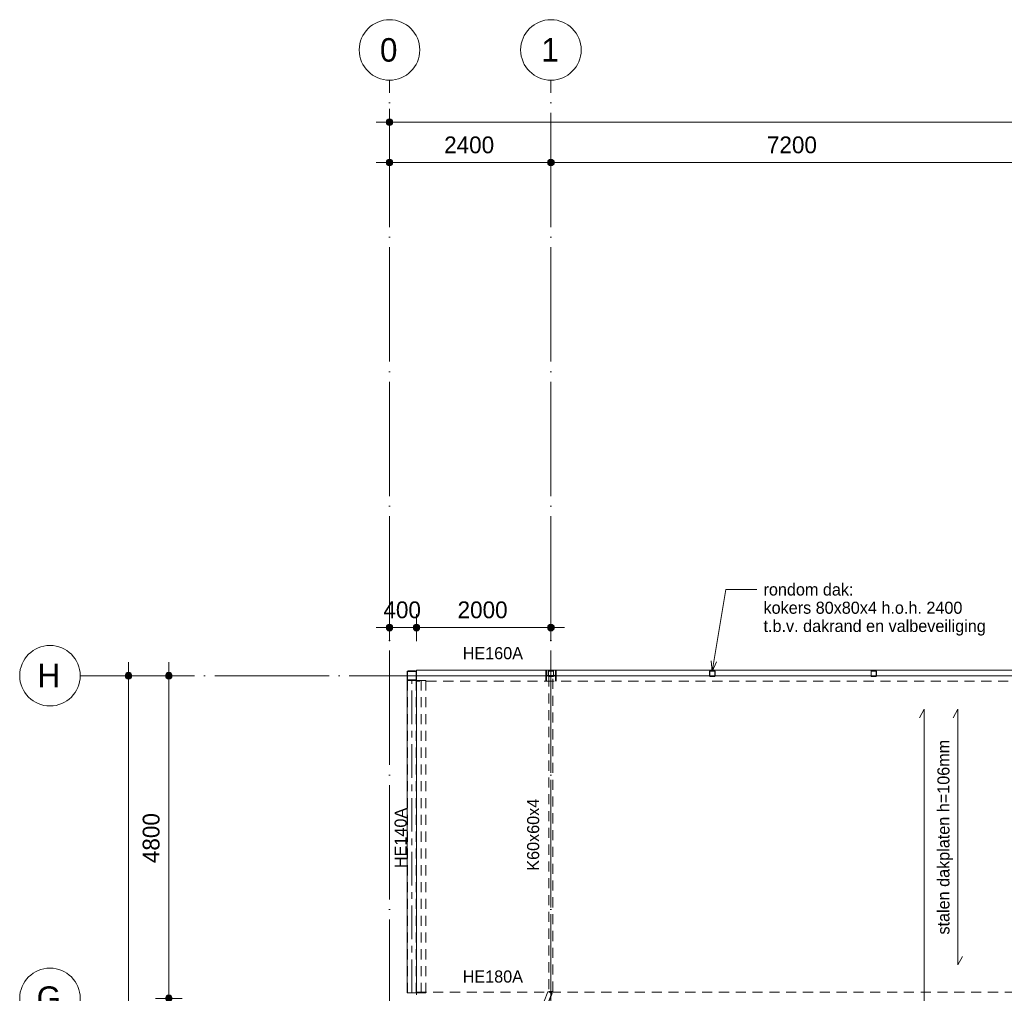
# Model space of a CAD drawing. Header units: millimetres. Extents: x -2900 to 33746, y 12371 to 48359.
# Tile 3 of 7: x -2900 to 11742, y 33875 to 48359. Entities that reach past the tile are written whole.
import ezdxf

# ---------------------------------------------------------------- set-up
doc = ezdxf.new("R2010")
doc.units = ezdxf.units.MM
for name, pattern in [('WSP_hartlijn', [800, 500, -100, 100, -100]), ('WSP_hhidden', [250, 150, -100]), ('WSP_stramienlijn', [2000, 1700, -150, 0, -150])]:
    doc.linetypes.add(name, pattern=pattern)
for name, color, linetype, lineweight in [('00_algemeen - 0_18mm', 1, 'Continuous', 13), ('00_algemeen - hartlijn', 7, 'WSP_hartlijn', 13), ('00_algemeen - hhidden - 0_13mm', 7, 'WSP_hhidden', 13), ('00_maatvoering', 8, 'Continuous', 13), ('00_maatvoering-100', 8, 'Continuous', 13), ('00_text', 7, 'Continuous', 13), ('07_stramien', 4, 'Continuous', 13), ('23_vloeren', 2, 'Continuous', 18), ('28_hoofddraagconstructies - kolommen en liggers', 1, 'Continuous', 13), ('28_hoofddraagconstructies - kolommen en liggers - staal', 1, 'Continuous', 13), ('28_hoofddraagconstructies - tags', 7, 'Continuous', 18)]:
    doc.layers.add(name, color=color, linetype=linetype, lineweight=lineweight)
doc.styles.add('Revittext', font='txt', dxfattribs={"height": 180})
doc.styles.add('Revittext_1', font='txt', dxfattribs={"height": 350})
doc.styles.add('Revittext_2', font='txt', dxfattribs={"height": 250})
doc.dimstyles.new('WSP_25_-_transparant', dxfattribs={"dimscale": 304.8, "dimtxt": 252.223969, "dimasz": 1.312336, "dimexe": 0.656168, "dimexo": 0.0625, "dimgap": 0.213255, "dimtad": 1, "dimdec": 0, "dimzin": 0, "dimdsep": 46, "dimtxsty": 'Revittext_2', "dimblk1": 'DOTSMALL', "dimblk2": 'DOTSMALL', "dimsah": 1, "dimcen": 0.09, "dimdle": 0.656168, "dimazin": 0, "dimtfac": 1, "dimtdec": 4, "dimtix": 1, "dimtmove": 0, "dimatfit": 3, "dimfxl": 0.656168, "dimfxlon": 1, "dimtvp": 1, "dimtolj": 1, "dimtzin": 0, "dimarcsym": 2})

# ---------------------------------------------------------------- blocks, each defined once
blk = doc.blocks.new('28_WSP_SF_staal - RHS v18-0 - SHSC 140x80x5 - S275-1383642-3e verd - plot - 100')
at = {"layer": '00_algemeen - hartlijn'}
blk.add_line((-2325, 0), (2325, 0), dxfattribs=at)
at = {"layer": '00_algemeen - hhidden - 0_13mm'}
for p, q in [((-2325, 65), (2325, 65)), ((-2325, -65), (2325, -65))]:
    blk.add_line(p, q, dxfattribs=at)
blk = doc.blocks.new('28_WSP_SF_staal - HE v21-0 - HE140A-1179055-3e verd - plot - 100')
at = {"layer": '28_hoofddraagconstructies - kolommen en liggers', "linetype": 'WSP_hhidden'}
blk.add_line((-2325, 0), (2325, 0), dxfattribs=at)
blk = doc.blocks.new('28_WSP_SF_staal - RHS v18-0 - SHSC 60x60x4 - S275-1335100-3e verd - plot - 100')
at = {"layer": '28_hoofddraagconstructies - kolommen en liggers', "linetype": 'WSP_hhidden'}
for p, q in [((4970, 38587), (4970, 33903)), ((4978, 38587), (5022, 38587)), ((5000, 33903), (5000, 38587)), ((5030, 33903), (5030, 38587)), ((4974, 33903), (4974, 33903)), ((5022, 33903), (4978, 33903)), ((5022, 33903), (4978, 33903)), ((5026, 33903), (5026, 33903))]:
    blk.add_line(p, q, dxfattribs=at)
for centre, major_axis, start_param, end_param in [((4978, 38587), (8, 0), 1.570796, 3.141593), ((5022, 38587), (8, 0), 0, 1.570796), ((4978, 33903), (8, 0), 1.570796, 3.141593), ((4978, 33903), (8, 0), 3.141593, 4.205341), ((4978, 33903), (4, 0), 3.141593, 4.712389), ((5022, 33903), (8, 0), 0, 1.570796), ((5022, 33903), (4, 0), 4.712389, 6.283185), ((5022, 33903), (8, 0), 5.219437, 6.283185)]:
    blk.add_ellipse(centre, major_axis=major_axis, ratio=0.002037, start_param=start_param, end_param=end_param, dxfattribs=at)
blk = doc.blocks.new('28_WSP_SF_staal - HE v21-0 - HE160A-1335087-3e verd - plot - 100')
at = {"layer": '28_hoofddraagconstructies - kolommen en liggers', "linetype": 'WSP_hhidden'}
blk.add_line((2999, 38600), (3000, 38600), dxfattribs=at)
blk = doc.blocks.new('28_WSP_SF_staal - HFL v21-0 - Lequ 70x70x7-1179603-3e verd - plot - 100')
at = {"layer": '28_hoofddraagconstructies - kolommen en liggers', "linetype": 'WSP_hhidden'}
for p, q in [((4953, 33899), (3140, 29303)), ((5012, 33876), (3140, 29132)), ((3140, 29113), (5018, 33873)), ((4955, 33899), (4954, 33899)), ((4956, 33898), (4955, 33898)), ((4958, 33897), (4976, 33890)), ((4977, 33890), (5004, 33879)), ((5019, 33873), (5006, 33878)), ((5012, 33876), (5012, 33876)), ((5016, 33874), (5018, 33873)), ((5018, 33873), (5019, 33873)), ((3140, 29303), (3070, 29126)), ((3070, 29126), (3059, 29099)), ((3059, 29099), (3061, 29099)), ((3061, 29098), (3062, 29098)), ((3082, 29090), (3064, 29097)), ((3108, 29080), (3083, 29090)), ((3110, 29079), (3108, 29080)), ((3140, 29131), (3118, 29076)), ((3124, 29073), (3122, 29074)), ((3124, 29073), (3140, 29112))]:
    blk.add_line(p, q, dxfattribs=at)
for centre, major_axis, start_param, end_param in [((4958, 33897), (-4.19, 1.65), 0, 1.570796), ((5004, 33879), (-8.37, 3.3), 3.141593, 4.712389), ((5016, 33874), (-4.19, 1.65), 0, 1.570796), ((3064, 29097), (-4.19, 1.65), 0, 1.570796), ((3110, 29079), (-8.37, 3.3), 3.141593, 4.712389), ((3122, 29074), (-4.19, 1.65), 0, 1.570796)]:
    blk.add_ellipse(centre, major_axis=major_axis, ratio=0.006259, start_param=start_param, end_param=end_param, dxfattribs=at)
blk = doc.blocks.new('28_WSP_SF_staal - RHS v18-0 - SHSC 140x140x6_3 - S275-1334086-3e verd - plot - 100')
at = {"layer": '28_hoofddraagconstructies - kolommen en liggers', "linetype": 'WSP_hhidden'}
for p, q in [((-2325, 63.7), (2325, 63.7)), ((-2325, -63.7), (2325, -63.7))]:
    blk.add_line(p, q, dxfattribs=at)
blk = doc.blocks.new('01_WSP_DC_algemeen - overspanningspijl v18-0 - stalen dakplaten-1198903-3e verd - plot - 100')
at = {"layer": '00_algemeen - 0_18mm'}
for p, q in [((500, 0), (4300, 0)), ((500, 0), (625, -70)), ((4300, 0), (4175, 70))]:
    blk.add_line(p, q, dxfattribs=at)
blk = doc.blocks.new('01_WSP_DC_algemeen - overspanningspijl v18-0 - stalen dakplaten-1198969-3e verd - plot - 100')
at = {"layer": '00_algemeen - 0_18mm'}
for p, q in [((500, 0), (13900, 0)), ((500, 0), (625, -70)), ((13900, 0), (13775, 70))]:
    blk.add_line(p, q, dxfattribs=at)
blk = doc.blocks.new('Grid - Stramienbol 9_0mm-3500-3e verd - plot - 100')
at = {"layer": '07_stramien'}
blk.add_circle((0, 0), 4.5, dxfattribs=at)
blk = doc.blocks.new('DIMBLOCK1-3e verd - plot - 100')
at = {"layer": '00_maatvoering-100'}
h = blk.add_hatch(color=256, dxfattribs=at)
edge = h.paths.add_edge_path()
edge.add_arc((-1282, 38600), 50, 0, 360)
h = blk.add_hatch(color=256, dxfattribs=at)
edge = h.paths.add_edge_path()
edge.add_arc((-1282, 19400), 50, 0, 360)
for p, q in [((-1282, 38800), (-1282, 19400)), ((-1082, 38600), (-1482, 38600)), ((-1282, 38600), (-1082, 38600)), ((-1082, 19400), (-1482, 19400)), ((-1282, 19400), (-1082, 19400))]:
    blk.add_line(p, q, dxfattribs=at)
for centre in [(-1282, 38600), (-1282, 19400)]:
    blk.add_circle(centre, 50, dxfattribs=at)
at = {"layer": '00_maatvoering-100', "color": 0, "insert": (-1671, 28515), "char_height": 250, "width": 1164.11, "attachment_point": 1, "rotation": 90, "line_spacing_factor": 0.931288, "style": 'Revittext_2'}
blk.add_mtext('19200', dxfattribs=at)
blk = doc.blocks.new('_DotSmall')
at = {"color": 0, "linetype": 'ByBlock', "const_width": 0.5}
blk.add_lwpolyline([(-0.0625, 0, 1), (0.0625, 0, 1)], format="xyb", close=True, dxfattribs=at)
blk = doc.blocks.new('DIMBLOCK2-3e verd - plot - 100')
at = {"layer": '00_maatvoering-100'}
h = blk.add_hatch(color=256, dxfattribs=at)
edge = h.paths.add_edge_path()
edge.add_arc((-682, 38600), 50, 0, 360)
h = blk.add_hatch(color=256, dxfattribs=at)
edge = h.paths.add_edge_path()
edge.add_arc((-682, 33800), 50, 0, 360)
for p, q in [((-682, 38800), (-682, 33800)), ((-482, 38600), (-882, 38600)), ((-682, 38600), (-482, 38600)), ((-482, 33800), (-882, 33800)), ((-682, 33800), (-482, 33800))]:
    blk.add_line(p, q, dxfattribs=at)
for centre in [(-682, 38600), (-682, 33800)]:
    blk.add_circle(centre, 50, dxfattribs=at)
at = {"layer": '00_maatvoering-100', "color": 0, "insert": (-1071, 35812), "char_height": 250, "width": 931.29, "attachment_point": 1, "rotation": 90, "line_spacing_factor": 0.931288, "style": 'Revittext_2'}
blk.add_mtext('4800', dxfattribs=at)
blk = doc.blocks.new('DIMBLOCK11-3e verd - plot - 100')
at = {"layer": '00_maatvoering-100'}
h = blk.add_hatch(color=256, dxfattribs=at)
edge = h.paths.add_edge_path()
edge.add_arc((2600, 46834), 50, 0, 360)
h = blk.add_hatch(color=256, dxfattribs=at)
edge = h.paths.add_edge_path()
edge.add_arc((29000, 46834), 50, 0, 360)
for p, q in [((2600, 47034), (2600, 46634)), ((2600, 46834), (2600, 47034)), ((29000, 47034), (29000, 46634)), ((29000, 46834), (29000, 47034)), ((2400, 46834), (29200, 46834))]:
    blk.add_line(p, q, dxfattribs=at)
for centre in [(2600, 46834), (29000, 46834)]:
    blk.add_circle(centre, 50, dxfattribs=at)
at = {"layer": '00_maatvoering-100', "color": 0, "insert": (15315, 47222), "char_height": 250, "width": 1164.11, "attachment_point": 1, "line_spacing_factor": 0.931288, "style": 'Revittext_2'}
blk.add_mtext('26400', dxfattribs=at)
blk = doc.blocks.new('DIMBLOCK13-3e verd - plot - 100')
at = {"layer": '00_maatvoering-100'}
h = blk.add_hatch(color=256, dxfattribs=at)
edge = h.paths.add_edge_path()
edge.add_arc((2600, 46234), 50, 0, 360)
h = blk.add_hatch(color=256, dxfattribs=at)
edge = h.paths.add_edge_path()
edge.add_arc((5000, 46234), 50, 0, 360)
for p, q in [((2600, 46434), (2600, 46034)), ((2600, 46234), (2600, 46434)), ((5000, 46434), (5000, 46034)), ((5000, 46234), (5000, 46434)), ((2400, 46234), (5000, 46234))]:
    blk.add_line(p, q, dxfattribs=at)
for centre in [(2600, 46234), (5000, 46234)]:
    blk.add_circle(centre, 50, dxfattribs=at)
at = {"layer": '00_maatvoering-100', "color": 0, "insert": (3412, 46622), "char_height": 250, "width": 931.29, "attachment_point": 1, "line_spacing_factor": 0.931288, "style": 'Revittext_2'}
blk.add_mtext('2400', dxfattribs=at)
blk = doc.blocks.new('DIMBLOCK14-3e verd - plot - 100')
at = {"layer": '00_maatvoering-100'}
h = blk.add_hatch(color=256, dxfattribs=at)
edge = h.paths.add_edge_path()
edge.add_arc((5000, 46234), 50, 0, 360)
h = blk.add_hatch(color=256, dxfattribs=at)
edge = h.paths.add_edge_path()
edge.add_arc((12200, 46234), 50, 0, 360)
for p, q in [((5000, 46434), (5000, 46034)), ((5000, 46234), (5000, 46434)), ((12200, 46434), (12200, 46034)), ((12200, 46234), (12200, 46434)), ((5000, 46234), (12200, 46234))]:
    blk.add_line(p, q, dxfattribs=at)
for centre in [(5000, 46234), (12200, 46234)]:
    blk.add_circle(centre, 50, dxfattribs=at)
at = {"layer": '00_maatvoering-100', "color": 0, "insert": (8212, 46622), "char_height": 250, "width": 931.29, "attachment_point": 1, "line_spacing_factor": 0.931288, "style": 'Revittext_2'}
blk.add_mtext('7200', dxfattribs=at)
blk = doc.blocks.new('DIMBLOCK25-3e verd - plot - 100')
at = {"layer": '00_maatvoering-100'}
h = blk.add_hatch(color=256, dxfattribs=at)
edge = h.paths.add_edge_path()
edge.add_arc((2600, 39316), 50, 0, 360)
h = blk.add_hatch(color=256, dxfattribs=at)
edge = h.paths.add_edge_path()
edge.add_arc((3000, 39316), 50, 0, 360)
for p, q in [((2600, 39516), (2600, 39116)), ((2600, 39316), (2600, 39516)), ((3000, 39116), (3000, 39516)), ((2400, 39316), (3000, 39316)), ((3000, 39316), (3000, 39116))]:
    blk.add_line(p, q, dxfattribs=at)
for centre in [(2600, 39316), (3000, 39316)]:
    blk.add_circle(centre, 50, dxfattribs=at)
at = {"layer": '00_maatvoering-100', "color": 0, "insert": (2509, 39705), "char_height": 250, "width": 698.47, "attachment_point": 1, "line_spacing_factor": 0.931288, "style": 'Revittext_2'}
blk.add_mtext('400', dxfattribs=at)
blk = doc.blocks.new('DIMBLOCK26-3e verd - plot - 100')
at = {"layer": '00_maatvoering-100'}
h = blk.add_hatch(color=256, dxfattribs=at)
edge = h.paths.add_edge_path()
edge.add_arc((3000, 39316), 50, 0, 360)
h = blk.add_hatch(color=256, dxfattribs=at)
edge = h.paths.add_edge_path()
edge.add_arc((5000, 39316), 50, 0, 360)
for p, q in [((3000, 39116), (3000, 39516)), ((5000, 39516), (5000, 39116)), ((5000, 39316), (5000, 39516)), ((3000, 39316), (5200, 39316)), ((3000, 39316), (3000, 39116))]:
    blk.add_line(p, q, dxfattribs=at)
for centre in [(3000, 39316), (5000, 39316)]:
    blk.add_circle(centre, 50, dxfattribs=at)
at = {"layer": '00_maatvoering-100', "color": 0, "insert": (3612, 39705), "char_height": 250, "width": 931.29, "attachment_point": 1, "line_spacing_factor": 0.931288, "style": 'Revittext_2'}
blk.add_mtext('2000', dxfattribs=at)

msp = doc.modelspace()

# ---------------------------------------------------------------- linework, layer by layer
at = {"layer": '00_text', "color": 250, "lineweight": 18}
for p, q in [((7395.8, 38664.3), (7598.7, 39882.6)), ((7598.7, 39882.6), (8061.6, 39882.6)), ((7395.8, 38664.3), (7380.8, 38818.8)), ((7395.8, 38664.3), (7460.1, 38805.6))]:
    msp.add_line(p, q, dxfattribs=at)
at = {"layer": '07_stramien', "linetype": 'WSP_stramienlijn'}
for p, q in [((2600, 13271.4), (2600, 47459.4)), ((5000, 13271.4), (5000, 47459.4)), ((-2000, 38600), (32845.5, 38600))]:
    msp.add_line(p, q, dxfattribs=at)
at = {"layer": '23_vloeren'}
for p, q in [((3000, 38600), (4960.1, 38600)), ((3000, 38530), (3000, 38545.4)), ((4964, 38600), (5036, 38600)), ((5039.9, 38600), (7360.1, 38600)), ((7364, 38600), (7436, 38600)), ((7439.9, 38600), (9760.1, 38600)), ((9764, 38600), (9836, 38600)), ((9839.9, 38600), (12160.1, 38600)), ((3000, 33854.6), (3000, 33880))]:
    msp.add_line(p, q, dxfattribs=at)
at = {"layer": '23_vloeren', "linetype": 'WSP_hhidden', "lineweight": 13}
for p, q in [((4960.2, 38600), (4964, 38600)), ((5036, 38600), (5039.8, 38600)), ((7360.2, 38600), (7364, 38600)), ((7436, 38600), (7439.8, 38600)), ((9760.2, 38600), (9764, 38600)), ((9836, 38600), (9839.8, 38600))]:
    msp.add_line(p, q, dxfattribs=at)
at = {"layer": '28_hoofddraagconstructies - kolommen en liggers', "linetype": 'WSP_hhidden'}
for p, q in [((2999.1, 38540.8), (2999.1, 38659.2)), ((4924, 38680), (4924, 38520)), ((4933, 38618), (4933, 38680)), ((5067, 38680), (5067, 38618)), ((5076, 38520), (5076, 38680)), ((2999.1, 38520), (2999.1, 38530)), ((15799.9, 38520), (2999.1, 38520)), ((3000, 38530), (3140, 38530)), ((3140, 38530), (3140, 33880)), ((4933, 38520), (4933, 38582)), ((5052, 38603), (4948, 38603)), ((4948, 38597), (5052, 38597)), ((5067, 38582), (5067, 38520)), ((2998.6, 33880), (2998.6, 33890)), ((2998.6, 33890), (15800, 33890)), ((3140, 33880), (3000, 33880))]:
    msp.add_line(p, q, dxfattribs=at)
for centre, start, end in [((4948, 38618), 180, 270), ((4948, 38582), 90, 180), ((5052, 38618), 270, 0), ((5052, 38582), 0, 90)]:
    msp.add_arc(centre, 15, start, end, dxfattribs=at)
at = {"layer": '28_hoofddraagconstructies - kolommen en liggers - staal'}
for p, q in [((2984.3, 38670), (2875.8, 38670)), ((2875.8, 38663.7), (2984.3, 38663.7)), ((2999.1, 38659.4), (2999.1, 38680)), ((2999.1, 38680), (15800.1, 38680)), ((4960, 38662), (4960, 38598)), ((4964, 38598), (4964, 38662)), ((5032, 38670), (4968, 38670)), ((4968, 38666), (5032, 38666)), ((5036, 38662), (5036, 38598)), ((5040, 38598), (5040, 38662)), ((7360, 38662), (7360, 38598)), ((7364, 38598), (7364, 38662)), ((7432, 38670), (7368, 38670)), ((7368, 38666), (7432, 38666)), ((7436, 38662), (7436, 38598)), ((7440, 38598), (7440, 38662)), ((9760, 38662), (9760, 38598)), ((9764, 38598), (9764, 38662)), ((9832, 38670), (9768, 38670)), ((9768, 38666), (9832, 38666)), ((9836, 38662), (9836, 38598)), ((9840, 38598), (9840, 38662)), ((2860, 38545.7), (2860, 38654.2)), ((2860, 38530), (2860, 33880)), ((2860, 38530), (2870, 38530)), ((2866.3, 38545.7), (2866.3, 38654.2)), ((2870, 38530), (2990, 38530)), ((2875.8, 38536.3), (2984.3, 38536.3)), ((2875.8, 38530), (2984.3, 38530)), ((3000, 38530), (2990, 38530)), ((2993.7, 38654.2), (2993.7, 38545.7)), ((2999.1, 38530), (2999.1, 38540.6)), ((3000, 38654.2), (3000, 38545.7)), ((3000, 33880), (3000, 38530)), ((5032, 38594), (4968, 38594)), ((4968, 38590), (5032, 38590)), ((7432, 38594), (7368, 38594)), ((7368, 38590), (7432, 38590)), ((9832, 38594), (9768, 38594)), ((9768, 38590), (9832, 38590)), ((2870, 33880), (2860, 33880)), ((2990, 33880), (2870, 33880)), ((2990, 33880), (3000, 33880)), ((2998.6, 33860.6), (2998.6, 33880))]:
    msp.add_line(p, q, dxfattribs=at)
for centre, radius, start, end in [((2875.8, 38654.2), 15.8, 90, 180), ((2875.8, 38654.2), 9.45, 90, 180), ((2984.3, 38654.2), 15.8, 0, 90), ((2984.3, 38654.2), 9.45, 0, 90), ((4968, 38662), 8, 90, 180), ((4968, 38662), 4, 90, 180), ((5032, 38662), 8, 0, 90), ((5032, 38662), 4, 0, 90), ((7368, 38662), 8, 90, 180), ((7368, 38662), 4, 90, 180), ((7432, 38662), 8, 0, 90), ((7432, 38662), 4, 0, 90), ((9768, 38662), 8, 90, 180), ((9768, 38662), 4, 90, 180), ((9832, 38662), 8, 0, 90), ((9832, 38662), 4, 0, 90), ((2875.8, 38545.7), 15.8, 180, 270), ((2875.8, 38545.7), 9.45, 180, 270), ((2984.3, 38545.7), 15.8, 270, 0), ((2984.3, 38545.7), 9.45, 270, 0), ((4968, 38598), 8, 180, 270), ((4968, 38598), 4, 180, 270), ((5032, 38598), 8, 270, 0), ((5032, 38598), 4, 270, 0), ((7368, 38598), 8, 180, 270), ((7368, 38598), 4, 180, 270), ((7432, 38598), 8, 270, 0), ((7432, 38598), 4, 270, 0), ((9768, 38598), 8, 180, 270), ((9768, 38598), 4, 180, 270), ((9832, 38598), 8, 270, 0), ((9832, 38598), 4, 270, 0)]:
    msp.add_arc(centre, radius, start, end, dxfattribs=at)

# ---------------------------------------------------------------- block references
at = {"layer": '00_algemeen - 0_18mm', "rotation": 89.9999999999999}
for name, p in [('01_WSP_DC_algemeen - overspanningspijl v18-0 - stalen dakplaten-1198969-3e verd - plot - 100', (10549.8, 24200)), ('01_WSP_DC_algemeen - overspanningspijl v18-0 - stalen dakplaten-1198903-3e verd - plot - 100', (11049.8, 33800))]:
    msp.add_blockref(name, p, dxfattribs=at)
at = {"layer": '00_algemeen - hartlijn', "rotation": 90}
msp.add_blockref('28_WSP_SF_staal - RHS v18-0 - SHSC 140x80x5 - S275-1383642-3e verd - plot - 100', (2930, 36205), dxfattribs=at)
at = {"layer": '07_stramien', "xscale": 99.99999999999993, "yscale": 99.99999999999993, "zscale": 99.99999999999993}
for p in [(2600, 47909.4), (5000, 47909.4)]:
    msp.add_blockref('Grid - Stramienbol 9_0mm-3500-3e verd - plot - 100', p, dxfattribs=at)
at = {"layer": '07_stramien', "xscale": 99.99999999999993, "yscale": 99.99999999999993, "zscale": 99.99999999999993, "rotation": 269.9999999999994}
for p in [(-2450, 38600), (-2450, 33800)]:
    msp.add_blockref('Grid - Stramienbol 9_0mm-3500-3e verd - plot - 100', p, dxfattribs=at)
at = {"layer": '28_hoofddraagconstructies - kolommen en liggers', "linetype": 'WSP_hhidden', "rotation": 90}
for name, p in [('28_WSP_SF_staal - RHS v18-0 - SHSC 140x140x6_3 - S275-1334086-3e verd - plot - 100', (2930, 36205)), ('28_WSP_SF_staal - HE v21-0 - HE140A-1179055-3e verd - plot - 100', (3070, 36205))]:
    msp.add_blockref(name, p, dxfattribs=at)
at = {"layer": '28_hoofddraagconstructies - kolommen en liggers', "linetype": 'WSP_hhidden'}
for name in ['28_WSP_SF_staal - HE v21-0 - HE160A-1335087-3e verd - plot - 100', '28_WSP_SF_staal - RHS v18-0 - SHSC 60x60x4 - S275-1335100-3e verd - plot - 100', '28_WSP_SF_staal - HFL v21-0 - Lequ 70x70x7-1179603-3e verd - plot - 100']:
    msp.add_blockref(name, (0, 0), dxfattribs=at)

# ---------------------------------------------------------------- texts
at = {"layer": '00_text', "lineweight": 18, "char_height": 180, "attachment_point": 1, "style": 'Revittext'}
for s, insert, width in [('rondom dak:', (8161.6, 39972.6), 1659.493), ('kokers 80x80x4 h.o.h. 2400 ', (8161.6, 39701.4), 3727.847), ('t.b.v. dakrand en valbeveiliging ', (8161.6, 39430.2), 4056.539)]:
    msp.add_mtext(s, dxfattribs=dict(at, insert=insert, width=width))
at = {"layer": '07_stramien', "char_height": 350, "attachment_point": 1, "style": 'Revittext_1'}
for s, insert, width in [('0', (2457.4, 48085), 336.709), ('1', (4857.4, 48085), 336.709), ('H', (-2634.6, 38778.3), 432.911), ('G', (-2647.6, 33978.3), 464.979)]:
    msp.add_mtext(s, dxfattribs=dict(at, insert=insert, width=width))
at = {"layer": '28_hoofddraagconstructies - tags', "lineweight": 13, "char_height": 180, "width": 1122.362, "attachment_point": 1, "style": 'Revittext'}
for s, insert in [('HE160A', (3688.1, 39024.9)), ('HE180A', (3687.9, 34214.9))]:
    msp.add_mtext(s, dxfattribs=dict(at, insert=insert))
at = {"layer": '28_hoofddraagconstructies - tags', "lineweight": 13, "char_height": 180, "attachment_point": 1, "rotation": 90, "style": 'Revittext'}
for s, insert, width in [('K60x60x4', (4645.1, 35698.8), 1314.767), ('HE140A', (2675.1, 35738.3), 1122.362)]:
    msp.add_mtext(s, dxfattribs=dict(at, insert=insert, width=width))

# ---------------------------------------------------------------- dimensions: what is measured, and where the dimension line sits
at = {"layer": '00_maatvoering'}
for base, p1, p2, override, picture, middle in [((29000, 46833.6), (2600, 47033.6), (29000, 47033.6), {"dimpost": '<>', "dimfxl": 26400}, 'DIMBLOCK11-3e verd - plot - 100', (15800, 47026.3)), ((5000, 46233.6), (2600, 46433.6), (5000, 46433.6), {"dimpost": '<>', "dimfxl": 2400}, 'DIMBLOCK13-3e verd - plot - 100', (3800, 46426.3)), ((12200, 46233.6), (5000, 46433.6), (12200, 46433.6), {"dimpost": '<>', "dimfxl": 7200}, 'DIMBLOCK14-3e verd - plot - 100', (8600, 46426.3)), ((3000, 39316.4), (2600, 39516.4), (3000, 39116.4), {"dimpost": '<>', "dimfxl": 565.685425}, 'DIMBLOCK25-3e verd - plot - 100', (2800, 39509.1)), ((5000, 39316.4), (3000, 39116.4), (5000, 39516.4), {"dimpost": '<>', "dimfxl": 2039.607805}, 'DIMBLOCK26-3e verd - plot - 100', (4000, 39509.1))]:
    dim = msp.add_linear_dim(base=base, p1=p1, p2=p2, dimstyle='WSP_25_-_transparant', override=override, dxfattribs=at)
    dim.commit()
    dim.dimension.update_dxf_attribs({"geometry": picture, "text_midpoint": middle})
for base, p1, p2, override, picture, middle in [((-1282, 19400), (-1082, 38600), (-1082, 19400), {"dimpost": '<>', "dimfxl": 19200}, 'DIMBLOCK1-3e verd - plot - 100', (-1474.7, 29000)), ((-682, 33800), (-482, 38600), (-482, 33800), {"dimpost": '<>', "dimfxl": 4800}, 'DIMBLOCK2-3e verd - plot - 100', (-874.7, 36200))]:
    dim = msp.add_linear_dim(base=base, p1=p1, p2=p2, angle=90, dimstyle='WSP_25_-_transparant', override=override, dxfattribs=at)
    dim.commit()
    dim.dimension.update_dxf_attribs({"geometry": picture, "text_midpoint": middle})

# ---------------------------------------------------------------- next in the draw order: texts
at = {"layer": '00_algemeen - 0_18mm', "insert": (10746.6, 34749), "char_height": 180, "width": 3551.476, "attachment_point": 1, "rotation": 90, "style": 'Revittext', "bg_fill": 3, "box_fill_scale": 1.25, "bg_fill_color": 256, "bg_fill_true_color": 13158600, "bg_fill_transparency": 0}
msp.add_mtext('stalen dakplaten h=106mm', dxfattribs=at)

doc.saveas('drawing.dxf')
